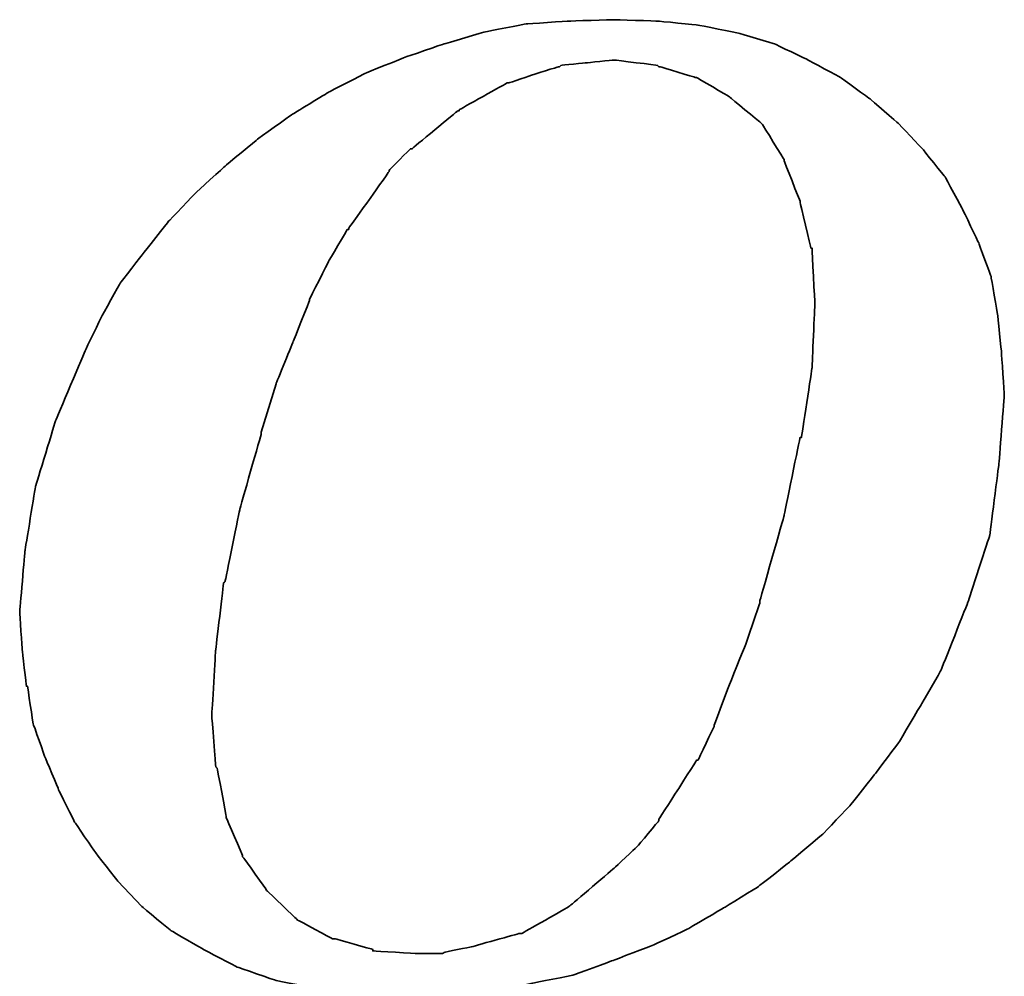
# Model space of a CAD drawing. Header units: millimetres. Extents: x -75 to 176, y -426 to -259.
# Tile 44 of 56: x 102.72 to 105.7, y -337.13 to -334.23. Entities that reach past the tile are written whole.
import ezdxf

# ---------------------------------------------------------------- set-up
doc = ezdxf.new("R2010")
doc.units = ezdxf.units.MM
doc.header["$LTSCALE"] = 0.1
doc.layers.add('CHA', color=7, linetype='CONTINUOUS')
doc.layers.add('layer 1', color=7, linetype='CONTINUOUS')

# ---------------------------------------------------------------- blocks, each defined once
blk = doc.blocks.new('TBI MOTION logo(完整正式版)')
at = {"layer": 'layer 1', "color": 22, "lineweight": 35}
for points, knots in [([(-11.34375, -6.98375), (-11.34375, -6.98375), (-10.91375, -7.43875), (-10.91375, -7.43875), (-10.91375, -7.43875), (-10.91375, -7.43875), (-10.38625, -7.87125), (-10.38625, -7.87125), (-10.38625, -7.87125), (-10.38625, -7.87125), (-9.81125, -8.20375), (-9.81125, -8.20375), (-9.81125, -8.20375), (-9.81125, -8.20375), (-9.21125, -8.51875), (-9.21125, -8.51875), (-9.21125, -8.51875), (-9.21125, -8.51875), (-8.51625, -8.75875), (-8.51625, -8.75875), (-8.51625, -8.75875), (-8.51625, -8.75875), (-7.77125, -8.90375), (-7.77125, -8.90375), (-7.77125, -8.90375), (-7.77125, -8.90375), (-6.97875, -8.99875), (-6.97875, -8.99875), (-6.97875, -8.99875), (-6.97875, -8.99875), (-6.14125, -9.02375), (-6.14125, -9.02375), (-6.14125, -9.02375), (-6.14125, -9.02375), (-5.37125, -8.99875), (-5.37125, -8.99875), (-5.37125, -8.99875), (-5.37125, -8.99875), (-4.65375, -8.94875), (-4.65375, -8.94875), (-4.65375, -8.94875), (-4.65375, -8.94875), (-3.93375, -8.80625), (-3.93375, -8.80625), (-3.93375, -8.80625), (-3.93375, -8.80625), (-3.21375, -8.66375), (-3.21375, -8.66375), (-3.21375, -8.66375), (-3.21375, -8.66375), (-2.49375, -8.39875), (-2.49375, -8.39875), (-2.49375, -8.39875), (-2.49375, -8.39875), (-1.79875, -8.13375), (-1.79875, -8.13375), (-1.79875, -8.13375), (-1.79875, -8.13375), (-1.17375, -7.84375), (-1.17375, -7.84375), (-1.17375, -7.84375), (-1.17375, -7.84375), (-0.52375, -7.46375), (-0.52375, -7.46375), (-0.52375, -7.46375), (-0.52375, -7.46375), (0.10124, -7.07875), (0.10124, -7.07875), (0.10124, -7.07875), (0.10124, -7.07875), (0.67625, -6.62375), (0.67625, -6.62375), (0.67625, -6.62375), (0.67625, -6.62375), (1.24874, -6.14375), (1.24874, -6.14375), (1.24874, -6.14375), (1.24874, -6.14375), (1.72874, -5.64125), (1.72874, -5.64125), (1.72874, -5.64125), (1.72874, -5.64125), (2.18624, -5.06375), (2.18624, -5.06375), (2.18624, -5.06375), (2.18624, -5.06375), (2.61625, -4.48874), (2.61625, -4.48874), (2.61625, -4.48874), (2.61625, -4.48874), (3.00125, -3.83874), (3.00125, -3.83874), (3.00125, -3.83874), (3.00125, -3.83874), (3.36124, -3.21374), (3.36124, -3.21374), (3.36124, -3.21374), (3.36124, -3.21374), (3.84374, -1.99125), (3.84374, -1.99125), (3.84374, -1.99125), (3.84374, -1.99125), (4.22625, -0.81875), (4.22625, -0.81875), (4.22625, -0.81875), (4.22625, -0.81875), (4.39125, 0.45624), (4.39125, 0.45624), (4.39125, 0.45624), (4.39125, 0.45624), (4.48874, 1.70124), (4.48874, 1.70124), (4.48874, 1.70124), (4.48874, 1.70124), (4.43874, 2.44625), (4.43874, 2.44625), (4.43874, 2.44625), (4.43874, 2.44625), (4.36874, 3.14125), (4.36874, 3.14125), (4.36874, 3.14125), (4.36874, 3.14125), (4.25125, 3.81125), (4.25125, 3.81125), (4.25125, 3.81125), (4.25125, 3.81125), (4.03124, 4.41125), (4.03124, 4.41125), (4.03124, 4.41125), (4.03124, 4.41125), (3.74374, 5.01125), (3.74374, 5.01125), (3.74374, 5.01125), (3.74374, 5.01125), (3.43124, 5.58875), (3.43124, 5.58875), (3.43124, 5.58875), (3.43124, 5.58875), (3.02625, 6.09125), (3.02625, 6.09125), (3.02625, 6.09125), (3.02625, 6.09125), (2.59374, 6.54875), (2.59374, 6.54875), (2.59374, 6.54875), (2.59374, 6.54875), (2.09124, 6.98125), (2.09124, 6.98125), (2.09124, 6.98125), (2.09124, 6.98125), (1.56124, 7.36625), (1.56124, 7.36625), (1.56124, 7.36625), (1.56124, 7.36625), (0.98624, 7.67625), (0.98624, 7.67625), (0.98624, 7.67625), (0.98624, 7.67625), (0.38624, 7.96375), (0.38624, 7.96375), (0.38624, 7.96375), (0.38624, 7.96375), (-0.25875, 8.15625), (-0.25875, 8.15625), (-0.25875, 8.15625), (-0.25875, 8.15625), (-0.98125, 8.30125), (-0.98125, 8.30125), (-0.98125, 8.30125), (-0.98125, 8.30125), (-1.70124, 8.37125), (-1.70124, 8.37125), (-1.70124, 8.37125), (-1.70124, 8.37125), (-2.49375, 8.39624), (-2.49375, 8.39624), (-2.49375, 8.39624), (-2.49375, 8.39624), (-3.28625, 8.37125), (-3.28625, 8.37125), (-3.28625, 8.37125), (-3.28625, 8.37125), (-4.05125, 8.32125), (-4.05125, 8.32125), (-4.05125, 8.32125), (-4.05125, 8.32125), (-4.77375, 8.18125), (-4.77375, 8.18125), (-4.77375, 8.18125), (-4.77375, 8.18125), (-5.51625, 7.96375), (-5.51625, 7.96375), (-5.51625, 7.96375), (-5.51625, 7.96375), (-6.21125, 7.72625), (-6.21125, 7.72625), (-6.21125, 7.72625), (-6.21125, 7.72625), (-6.92875, 7.43625), (-6.92875, 7.43625), (-6.92875, 7.43625), (-6.92875, 7.43625), (-7.57875, 7.10125), (-7.57875, 7.10125), (-7.57875, 7.10125), (-7.57875, 7.10125), (-8.24875, 6.69125), (-8.24875, 6.69125), (-8.24875, 6.69125), (-8.24875, 6.69125), (-8.84875, 6.26125), (-8.84875, 6.26125), (-8.84875, 6.26125), (-8.84875, 6.26125), (-9.42625, 5.78125), (-9.42625, 5.78125), (-9.42625, 5.78125), (-9.42625, 5.78125), (-9.95375, 5.30125), (-9.95375, 5.30125), (-9.95375, 5.30125), (-9.95375, 5.30125), (-10.43375, 4.79624), (-10.43375, 4.79624), (-10.43375, 4.79624), (-10.43375, 4.79624), (-10.88875, 4.22125), (-10.88875, 4.22125), (-10.88875, 4.22125), (-10.88875, 4.22125), (-11.29875, 3.69375), (-11.29875, 3.69375), (-11.29875, 3.69375), (-11.29875, 3.69375), (-11.63375, 3.09125), (-11.63375, 3.09125), (-11.63375, 3.09125), (-11.63375, 3.09125), (-11.91875, 2.49625), (-11.91875, 2.49625), (-11.91875, 2.49625), (-11.91875, 2.49625), (-12.44875, 1.24625), (-12.44875, 1.24625), (-12.44875, 1.24625), (-12.44875, 1.24625), (-12.80875, 0.06874), (-12.80875, 0.06874), (-12.80875, 0.06874), (-12.80875, 0.06874), (-12.99875, -1.07875), (-12.99875, -1.07875), (-12.99875, -1.07875), (-12.99875, -1.07875), (-13.09375, -2.18375), (-13.09375, -2.18375), (-13.09375, -2.18375), (-13.09375, -2.18375), (-13.04875, -2.85375), (-13.04875, -2.85375), (-13.04875, -2.85375), (-13.04875, -2.85375), (-12.97375, -3.50375), (-12.97375, -3.50375), (-12.97375, -3.50375), (-12.97375, -3.50375), (-12.95375, -3.50375), (-12.95375, -3.50375), (-12.95375, -3.50375), (-12.95375, -3.50375), (-12.85375, -4.17375), (-12.85375, -4.17375), (-12.85375, -4.17375), (-12.85375, -4.17375), (-12.63875, -4.77624), (-12.63875, -4.77624), (-12.63875, -4.77624), (-12.63875, -4.77624), (-12.39875, -5.35125), (-12.39875, -5.35125), (-12.39875, -5.35125), (-12.39875, -5.35125), (-12.11375, -5.92875), (-12.11375, -5.92875), (-12.11375, -5.92875), (-12.11375, -5.92875), (-11.75375, -6.45375), (-11.75375, -6.45375), (-11.75375, -6.45375), (-11.75375, -6.45375), (-11.34375, -6.98375), (-11.34375, -6.98375)], [0, 0, 0, 0, 0.01369863, 0.01369863, 0.01369863, 0.01369864, 0.02739726, 0.02739726, 0.02739726, 0.02739727, 0.04109589, 0.04109589, 0.04109589, 0.0410959, 0.05479452, 0.05479452, 0.05479452, 0.05479453, 0.06849315, 0.06849315, 0.06849315, 0.06849316, 0.08219178, 0.08219178, 0.08219178, 0.08219179, 0.09589041, 0.09589041, 0.09589041, 0.09589042, 0.10958904, 0.10958904, 0.10958904, 0.10958905, 0.12328767, 0.12328767, 0.12328767, 0.12328768, 0.1369863, 0.1369863, 0.1369863, 0.13698631, 0.15068493, 0.15068493, 0.15068493, 0.15068494, 0.16438356, 0.16438356, 0.16438356, 0.16438357, 0.17808219, 0.17808219, 0.17808219, 0.1780822, 0.19178082, 0.19178082, 0.19178082, 0.19178083, 0.20547945, 0.20547945, 0.20547945, 0.20547946, 0.21917808, 0.21917808, 0.21917808, 0.21917809, 0.23287671, 0.23287671, 0.23287671, 0.23287672, 0.24657534, 0.24657534, 0.24657534, 0.24657535, 0.26027397, 0.26027397, 0.26027397, 0.26027398, 0.2739726, 0.2739726, 0.2739726, 0.27397261, 0.28767123, 0.28767123, 0.28767123, 0.28767124, 0.30136986, 0.30136986, 0.30136986, 0.30136987, 0.31506849, 0.31506849, 0.31506849, 0.3150685, 0.32876712, 0.32876712, 0.32876712, 0.32876713, 0.34246575, 0.34246575, 0.34246575, 0.34246576, 0.35616438, 0.35616438, 0.35616438, 0.35616439, 0.36986301, 0.36986301, 0.36986301, 0.36986302, 0.38356164, 0.38356164, 0.38356164, 0.38356165, 0.39726027, 0.39726027, 0.39726027, 0.39726028, 0.4109589, 0.4109589, 0.4109589, 0.41095891, 0.42465753, 0.42465753, 0.42465753, 0.42465754, 0.43835616, 0.43835616, 0.43835616, 0.43835617, 0.45205479, 0.45205479, 0.45205479, 0.4520548, 0.46575342, 0.46575342, 0.46575342, 0.46575343, 0.47945205, 0.47945205, 0.47945205, 0.47945206, 0.49315068, 0.49315068, 0.49315068, 0.49315069, 0.50684932, 0.50684932, 0.50684932, 0.50684933, 0.52054795, 0.52054795, 0.52054795, 0.52054796, 0.53424658, 0.53424658, 0.53424658, 0.53424659, 0.54794521, 0.54794521, 0.54794521, 0.54794522, 0.56164384, 0.56164384, 0.56164384, 0.56164385, 0.57534247, 0.57534247, 0.57534247, 0.57534248, 0.5890411, 0.5890411, 0.5890411, 0.58904111, 0.60273973, 0.60273973, 0.60273973, 0.60273974, 0.61643836, 0.61643836, 0.61643836, 0.61643837, 0.63013699, 0.63013699, 0.63013699, 0.630137, 0.64383562, 0.64383562, 0.64383562, 0.64383563, 0.65753425, 0.65753425, 0.65753425, 0.65753426, 0.67123288, 0.67123288, 0.67123288, 0.67123289, 0.68493151, 0.68493151, 0.68493151, 0.68493152, 0.69863014, 0.69863014, 0.69863014, 0.69863015, 0.71232877, 0.71232877, 0.71232877, 0.71232878, 0.7260274, 0.7260274, 0.7260274, 0.72602741, 0.73972603, 0.73972603, 0.73972603, 0.73972604, 0.75342466, 0.75342466, 0.75342466, 0.75342467, 0.76712329, 0.76712329, 0.76712329, 0.7671233, 0.78082192, 0.78082192, 0.78082192, 0.78082193, 0.79452055, 0.79452055, 0.79452055, 0.79452056, 0.80821918, 0.80821918, 0.80821918, 0.80821919, 0.82191781, 0.82191781, 0.82191781, 0.82191782, 0.83561644, 0.83561644, 0.83561644, 0.83561645, 0.84931507, 0.84931507, 0.84931507, 0.84931508, 0.8630137, 0.8630137, 0.8630137, 0.86301371, 0.87671233, 0.87671233, 0.87671233, 0.87671234, 0.89041096, 0.89041096, 0.89041096, 0.89041097, 0.90410959, 0.90410959, 0.90410959, 0.9041096, 0.91780822, 0.91780822, 0.91780822, 0.91780823, 0.93150685, 0.93150685, 0.93150685, 0.93150686, 0.94520548, 0.94520548, 0.94520548, 0.94520549, 0.95890411, 0.95890411, 0.95890411, 0.95890412, 0.97260274, 0.97260274, 0.97260274, 0.97260275, 0.98630137, 0.98630137, 0.98630137, 0.98630138, 1, 1, 1, 1]), ([(-8.77875, 1.03124), (-8.77875, 1.03124), (-8.51625, 1.89625), (-8.51625, 1.89625), (-8.51625, 1.89625), (-8.51625, 1.89625), (-8.20375, 2.66375), (-8.20375, 2.66375), (-8.20375, 2.66375), (-8.20375, 2.66375), (-7.91625, 3.38125), (-7.91625, 3.38125), (-7.91625, 3.38125), (-7.91625, 3.38125), (-7.91625, 3.40624), (-7.91625, 3.40624), (-7.91625, 3.40624), (-7.91625, 3.40624), (-7.57875, 4.07624), (-7.57875, 4.07624), (-7.57875, 4.07624), (-7.57875, 4.07624), (-7.24375, 4.65125), (-7.24375, 4.65125), (-7.24375, 4.65125), (-7.24375, 4.65125), (-7.21875, 4.65125), (-7.21875, 4.65125), (-7.21875, 4.65125), (-7.21875, 4.65125), (-7.21875, 4.67624), (-7.21875, 4.67624), (-7.21875, 4.67624), (-7.21875, 4.67624), (-6.83625, 5.20375), (-6.83625, 5.20375), (-6.83625, 5.20375), (-6.83625, 5.20375), (-6.49875, 5.68625), (-6.49875, 5.68625), (-6.49875, 5.68625), (-6.49875, 5.68625), (-6.49875, 5.70625), (-6.49875, 5.70625), (-6.49875, 5.70625), (-6.49875, 5.70625), (-6.11625, 6.09125), (-6.11625, 6.09125), (-6.11625, 6.09125), (-6.11625, 6.09125), (-6.09125, 6.09125), (-6.09125, 6.09125), (-6.09125, 6.09125), (-6.09125, 6.09125), (-5.27375, 6.76625), (-5.27375, 6.76625), (-5.27375, 6.76625), (-5.27375, 6.76625), (-5.24875, 6.76625), (-5.24875, 6.76625), (-5.24875, 6.76625), (-5.24875, 6.76625), (-5.24875, 6.78625), (-5.24875, 6.78625), (-5.24875, 6.78625), (-5.24875, 6.78625), (-4.38875, 7.26624), (-4.38875, 7.26624), (-4.38875, 7.26624), (-4.38875, 7.26624), (-4.36125, 7.26624), (-4.36125, 7.26624), (-4.36125, 7.26624), (-4.36125, 7.26624), (-3.93375, 7.41125), (-3.93375, 7.41125), (-3.93375, 7.41125), (-3.93375, 7.41125), (-3.47375, 7.55625), (-3.47375, 7.55625), (-3.47375, 7.55625), (-3.47375, 7.55625), (-3.45375, 7.55625), (-3.45375, 7.55625), (-3.45375, 7.55625), (-3.45375, 7.55625), (-3.42875, 7.58124), (-3.42875, 7.58124), (-3.42875, 7.58124), (-3.42875, 7.58124), (-2.97375, 7.62625), (-2.97375, 7.62625), (-2.97375, 7.62625), (-2.97375, 7.62625), (-2.49375, 7.67625), (-2.49375, 7.67625), (-2.49375, 7.67625), (-2.49375, 7.67625), (-2.46875, 7.67625), (-2.46875, 7.67625), (-2.46875, 7.67625), (-2.46875, 7.67625), (-1.70124, 7.58124), (-1.70124, 7.58124), (-1.70124, 7.58124), (-1.70124, 7.58124), (-1.67875, 7.55625), (-1.67875, 7.55625), (-1.67875, 7.55625), (-1.67875, 7.55625), (-1.65375, 7.55625), (-1.65375, 7.55625), (-1.65375, 7.55625), (-1.65375, 7.55625), (-1.03125, 7.36625), (-1.03125, 7.36625), (-1.03125, 7.36625), (-1.03125, 7.36625), (-1.00625, 7.36625), (-1.00625, 7.36625), (-1.00625, 7.36625), (-1.00625, 7.36625), (-0.43124, 7.02624), (-0.43124, 7.02624), (-0.43124, 7.02624), (-0.43124, 7.02624), (-0.40625, 7.00624), (-0.40625, 7.00624), (-0.40625, 7.00624), (-0.40625, 7.00624), (0.12124, 6.57124), (0.12124, 6.57124), (0.12124, 6.57124), (0.12124, 6.57124), (0.14624, 6.54875), (0.14624, 6.54875), (0.14624, 6.54875), (0.14624, 6.54875), (0.17124, 6.52375), (0.17124, 6.52375), (0.17124, 6.52375), (0.17124, 6.52375), (0.55625, 5.89875), (0.55625, 5.89875), (0.55625, 5.89875), (0.55625, 5.89875), (0.55625, 5.87625), (0.55625, 5.87625), (0.55625, 5.87625), (0.55625, 5.87625), (0.84124, 5.15625), (0.84124, 5.15625), (0.84124, 5.15625), (0.84124, 5.15625), (0.84124, 5.13125), (0.84124, 5.13125), (0.84124, 5.13125), (0.84124, 5.13125), (1.03624, 4.31875), (1.03624, 4.31875), (1.03624, 4.31875), (1.03624, 4.31875), (1.05624, 4.31875), (1.05624, 4.31875), (1.05624, 4.31875), (1.05624, 4.31875), (1.05624, 4.29125), (1.05624, 4.29125), (1.05624, 4.29125), (1.05624, 4.29125), (1.10625, 3.33125), (1.10625, 3.33125), (1.10625, 3.33125), (1.10625, 3.33125), (1.10625, 3.30875), (1.10625, 3.30875), (1.10625, 3.30875), (1.10625, 3.30875), (1.05624, 2.20624), (1.05624, 2.20624), (1.05624, 2.20624), (1.05624, 2.20624), (1.05624, 2.18124), (1.05624, 2.18124), (1.05624, 2.18124), (1.05624, 2.18124), (0.86624, 0.93624), (0.86624, 0.93624), (0.86624, 0.93624), (0.86624, 0.93624), (0.84124, 0.93624), (0.84124, 0.93624), (0.84124, 0.93624), (0.84124, 0.93624), (0.55625, -0.45874), (0.55625, -0.45874), (0.55625, -0.45874), (0.55625, -0.45874), (0.12124, -1.99125), (0.12124, -1.99125), (0.12124, -1.99125), (0.12124, -1.99125), (0.12124, -2.01874), (0.12124, -2.01874), (0.12124, -2.01874), (0.12124, -2.01874), (-0.13874, -2.78375), (-0.13874, -2.78375), (-0.13874, -2.78375), (-0.13874, -2.78375), (-0.43124, -3.50375), (-0.43124, -3.50375), (-0.43124, -3.50375), (-0.43124, -3.50375), (-0.69375, -4.19875), (-0.69375, -4.19875), (-0.69375, -4.19875), (-0.69375, -4.19875), (-0.69375, -4.22375), (-0.69375, -4.22375), (-0.69375, -4.22375), (-0.69375, -4.22375), (-0.98125, -4.82374), (-0.98125, -4.82374), (-0.98125, -4.82374), (-0.98125, -4.82374), (-1.00625, -4.82374), (-1.00625, -4.82374), (-1.00625, -4.82374), (-1.00625, -4.82374), (-1.33875, -5.35125), (-1.33875, -5.35125), (-1.33875, -5.35125), (-1.33875, -5.35125), (-1.67875, -5.87875), (-1.67875, -5.87875), (-1.67875, -5.87875), (-1.67875, -5.87875), (-1.67875, -5.90375), (-1.67875, -5.90375), (-1.67875, -5.90375), (-1.67875, -5.90375), (-2.05875, -6.35875), (-2.05875, -6.35875), (-2.05875, -6.35875), (-2.05875, -6.35875), (-2.08375, -6.38375), (-2.08375, -6.38375), (-2.08375, -6.38375), (-2.08375, -6.38375), (-2.46875, -6.74375), (-2.46875, -6.74375), (-2.46875, -6.74375), (-2.46875, -6.74375), (-3.25875, -7.41625), (-3.25875, -7.41625), (-3.25875, -7.41625), (-3.25875, -7.41625), (-3.28625, -7.43875), (-3.28625, -7.43875), (-3.28625, -7.43875), (-3.28625, -7.43875), (-4.12375, -7.91875), (-4.12375, -7.91875), (-4.12375, -7.91875), (-4.12375, -7.91875), (-4.14875, -7.91875), (-4.14875, -7.91875), (-4.14875, -7.91875), (-4.14875, -7.91875), (-4.17125, -7.91875), (-4.17125, -7.91875), (-4.17125, -7.91875), (-4.17125, -7.91875), (-5.03375, -8.15875), (-5.03375, -8.15875), (-5.03375, -8.15875), (-5.03375, -8.15875), (-5.51625, -8.25625), (-5.51625, -8.25625), (-5.51625, -8.25625), (-5.51625, -8.25625), (-5.54125, -8.27875), (-5.54125, -8.27875), (-5.54125, -8.27875), (-5.54125, -8.27875), (-5.56375, -8.27875), (-5.56375, -8.27875), (-5.56375, -8.27875), (-5.56375, -8.27875), (-5.99625, -8.27875), (-5.99625, -8.27875), (-5.99625, -8.27875), (-5.99625, -8.27875), (-6.76375, -8.23125), (-6.76375, -8.23125), (-6.76375, -8.23125), (-6.76375, -8.23125), (-6.78875, -8.23125), (-6.78875, -8.23125), (-6.78875, -8.23125), (-6.78875, -8.23125), (-6.78875, -8.20375), (-6.78875, -8.20375), (-6.78875, -8.20375), (-6.78875, -8.20375), (-7.45875, -8.01375), (-7.45875, -8.01375), (-7.45875, -8.01375), (-7.45875, -8.01375), (-7.48375, -8.01375), (-7.48375, -8.01375), (-7.48375, -8.01375), (-7.48375, -8.01375), (-7.50875, -8.01375), (-7.50875, -8.01375), (-7.50875, -8.01375), (-7.50875, -8.01375), (-8.13125, -7.67875), (-8.13125, -7.67875), (-8.13125, -7.67875), (-8.13125, -7.67875), (-8.15625, -7.65375), (-8.15625, -7.65375), (-8.15625, -7.65375), (-8.15625, -7.65375), (-8.65875, -7.17375), (-8.65875, -7.17375), (-8.65875, -7.17375), (-8.65875, -7.17375), (-8.68375, -7.14875), (-8.68375, -7.14875), (-8.68375, -7.14875), (-8.68375, -7.14875), (-9.08875, -6.57375), (-9.08875, -6.57375), (-9.08875, -6.57375), (-9.08875, -6.57375), (-9.11375, -6.54875), (-9.11375, -6.54875), (-9.11375, -6.54875), (-9.11375, -6.54875), (-9.11375, -6.52875), (-9.11375, -6.52875), (-9.11375, -6.52875), (-9.11375, -6.52875), (-9.40375, -5.85375), (-9.40375, -5.85375), (-9.40375, -5.85375), (-9.40375, -5.85375), (-9.40375, -5.82875), (-9.40375, -5.82875), (-9.40375, -5.82875), (-9.40375, -5.82875), (-9.56875, -4.96875), (-9.56875, -4.96875), (-9.56875, -4.96875), (-9.56875, -4.96875), (-9.59375, -4.94375), (-9.59375, -4.94375), (-9.59375, -4.94375), (-9.59375, -4.94375), (-9.66375, -4.03375), (-9.66375, -4.03375), (-9.66375, -4.03375), (-9.66375, -4.03375), (-9.66375, -4.00875), (-9.66375, -4.00875), (-9.66375, -4.00875), (-9.66375, -4.00875), (-9.59375, -2.85375), (-9.59375, -2.85375), (-9.59375, -2.85375), (-9.59375, -2.85375), (-9.45125, -1.65875), (-9.45125, -1.65875), (-9.45125, -1.65875), (-9.45125, -1.65875), (-9.42625, -1.63375), (-9.42625, -1.63375), (-9.42625, -1.63375), (-9.42625, -1.63375), (-9.16125, -0.33875), (-9.16125, -0.33875), (-9.16125, -0.33875), (-9.16125, -0.33875), (-8.77875, 1.00624), (-8.77875, 1.00624), (-8.77875, 1.00624), (-8.77875, 1.00624), (-8.77875, 1.03124), (-8.77875, 1.03124)], [0, 0, 0, 0, 0.01020408, 0.01020408, 0.01020408, 0.01020409, 0.02040816, 0.02040816, 0.02040816, 0.02040817, 0.03061224, 0.03061224, 0.03061224, 0.03061225, 0.04081633, 0.04081633, 0.04081633, 0.04081634, 0.05102041, 0.05102041, 0.05102041, 0.05102042, 0.06122449, 0.06122449, 0.06122449, 0.0612245, 0.07142857, 0.07142857, 0.07142857, 0.07142858, 0.08163265, 0.08163265, 0.08163265, 0.08163266, 0.09183673, 0.09183673, 0.09183673, 0.09183674, 0.10204082, 0.10204082, 0.10204082, 0.10204083, 0.1122449, 0.1122449, 0.1122449, 0.11224491, 0.12244898, 0.12244898, 0.12244898, 0.12244899, 0.13265306, 0.13265306, 0.13265306, 0.13265307, 0.14285714, 0.14285714, 0.14285714, 0.14285715, 0.15306122, 0.15306122, 0.15306122, 0.15306123, 0.16326531, 0.16326531, 0.16326531, 0.16326532, 0.17346939, 0.17346939, 0.17346939, 0.1734694, 0.18367347, 0.18367347, 0.18367347, 0.18367348, 0.19387755, 0.19387755, 0.19387755, 0.19387756, 0.20408163, 0.20408163, 0.20408163, 0.20408164, 0.21428571, 0.21428571, 0.21428571, 0.21428572, 0.2244898, 0.2244898, 0.2244898, 0.22448981, 0.23469388, 0.23469388, 0.23469388, 0.23469389, 0.24489796, 0.24489796, 0.24489796, 0.24489797, 0.25510204, 0.25510204, 0.25510204, 0.25510205, 0.26530612, 0.26530612, 0.26530612, 0.26530613, 0.2755102, 0.2755102, 0.2755102, 0.27551021, 0.28571429, 0.28571429, 0.28571429, 0.2857143, 0.29591837, 0.29591837, 0.29591837, 0.29591838, 0.30612245, 0.30612245, 0.30612245, 0.30612246, 0.31632653, 0.31632653, 0.31632653, 0.31632654, 0.32653061, 0.32653061, 0.32653061, 0.32653062, 0.33673469, 0.33673469, 0.33673469, 0.3367347, 0.34693878, 0.34693878, 0.34693878, 0.34693879, 0.35714286, 0.35714286, 0.35714286, 0.35714287, 0.36734694, 0.36734694, 0.36734694, 0.36734695, 0.37755102, 0.37755102, 0.37755102, 0.37755103, 0.3877551, 0.3877551, 0.3877551, 0.38775511, 0.39795918, 0.39795918, 0.39795918, 0.39795919, 0.40816327, 0.40816327, 0.40816327, 0.40816328, 0.41836735, 0.41836735, 0.41836735, 0.41836736, 0.42857143, 0.42857143, 0.42857143, 0.42857144, 0.43877551, 0.43877551, 0.43877551, 0.43877552, 0.44897959, 0.44897959, 0.44897959, 0.4489796, 0.45918367, 0.45918367, 0.45918367, 0.45918368, 0.46938776, 0.46938776, 0.46938776, 0.46938777, 0.47959184, 0.47959184, 0.47959184, 0.47959185, 0.48979592, 0.48979592, 0.48979592, 0.48979593, 0.5, 0.5, 0.5, 0.50000001, 0.51020408, 0.51020408, 0.51020408, 0.51020409, 0.52040816, 0.52040816, 0.52040816, 0.52040817, 0.53061224, 0.53061224, 0.53061224, 0.53061225, 0.54081633, 0.54081633, 0.54081633, 0.54081634, 0.55102041, 0.55102041, 0.55102041, 0.55102042, 0.56122449, 0.56122449, 0.56122449, 0.5612245, 0.57142857, 0.57142857, 0.57142857, 0.57142858, 0.58163265, 0.58163265, 0.58163265, 0.58163266, 0.59183673, 0.59183673, 0.59183673, 0.59183674, 0.60204082, 0.60204082, 0.60204082, 0.60204083, 0.6122449, 0.6122449, 0.6122449, 0.61224491, 0.62244898, 0.62244898, 0.62244898, 0.62244899, 0.63265306, 0.63265306, 0.63265306, 0.63265307, 0.64285714, 0.64285714, 0.64285714, 0.64285715, 0.65306122, 0.65306122, 0.65306122, 0.65306123, 0.66326531, 0.66326531, 0.66326531, 0.66326532, 0.67346939, 0.67346939, 0.67346939, 0.6734694, 0.68367347, 0.68367347, 0.68367347, 0.68367348, 0.69387755, 0.69387755, 0.69387755, 0.69387756, 0.70408163, 0.70408163, 0.70408163, 0.70408164, 0.71428571, 0.71428571, 0.71428571, 0.71428572, 0.7244898, 0.7244898, 0.7244898, 0.72448981, 0.73469388, 0.73469388, 0.73469388, 0.73469389, 0.74489796, 0.74489796, 0.74489796, 0.74489797, 0.75510204, 0.75510204, 0.75510204, 0.75510205, 0.76530612, 0.76530612, 0.76530612, 0.76530613, 0.7755102, 0.7755102, 0.7755102, 0.77551021, 0.78571429, 0.78571429, 0.78571429, 0.7857143, 0.79591837, 0.79591837, 0.79591837, 0.79591838, 0.80612245, 0.80612245, 0.80612245, 0.80612246, 0.81632653, 0.81632653, 0.81632653, 0.81632654, 0.82653061, 0.82653061, 0.82653061, 0.82653062, 0.83673469, 0.83673469, 0.83673469, 0.8367347, 0.84693878, 0.84693878, 0.84693878, 0.84693879, 0.85714286, 0.85714286, 0.85714286, 0.85714287, 0.86734694, 0.86734694, 0.86734694, 0.86734695, 0.87755102, 0.87755102, 0.87755102, 0.87755103, 0.8877551, 0.8877551, 0.8877551, 0.88775511, 0.89795918, 0.89795918, 0.89795918, 0.89795919, 0.90816327, 0.90816327, 0.90816327, 0.90816328, 0.91836735, 0.91836735, 0.91836735, 0.91836736, 0.92857143, 0.92857143, 0.92857143, 0.92857144, 0.93877551, 0.93877551, 0.93877551, 0.93877552, 0.94897959, 0.94897959, 0.94897959, 0.9489796, 0.95918367, 0.95918367, 0.95918367, 0.95918368, 0.96938776, 0.96938776, 0.96938776, 0.96938777, 0.97959184, 0.97959184, 0.97959184, 0.97959185, 0.98979592, 0.98979592, 0.98979592, 0.98979593, 1, 1, 1, 1])]:
    blk.add_open_spline(points, degree=3, knots=knots, dxfattribs=at)

msp = doc.modelspace()

# ---------------------------------------------------------------- block references
at = {"layer": 'CHA', "color": 7, "xscale": 0.169477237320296, "yscale": 0.169477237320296, "zscale": 0.169477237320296}
msp.add_blockref('TBI MOTION logo(完整正式版)', (104.9368, -335.6557), dxfattribs=at)

doc.saveas('drawing.dxf')
